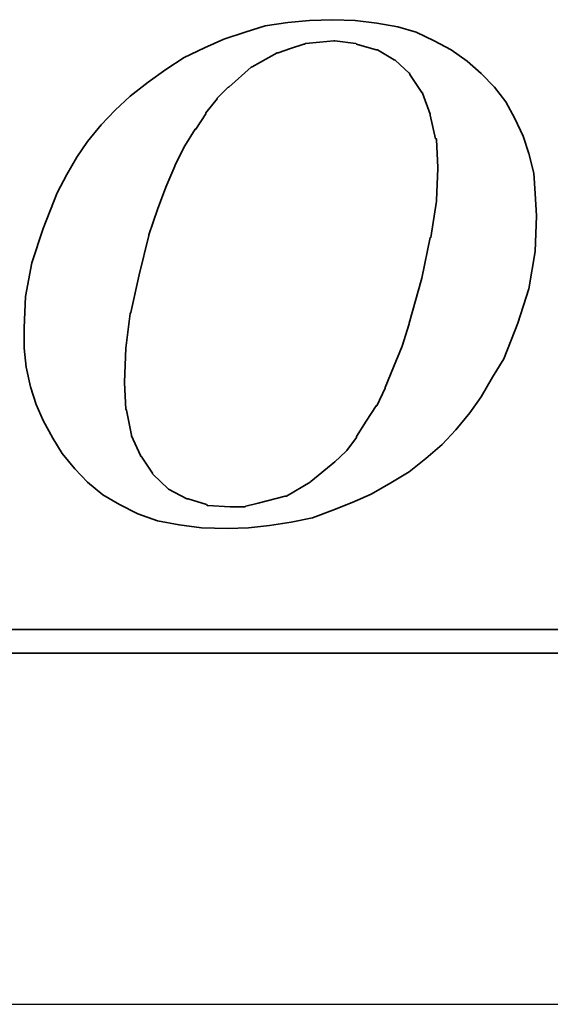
# Model space of a CAD drawing. Extents: x 3 to 2519, y -456 to 604.
# Tile 38 of 45: x 341.59 to 349.64, y 232.92 to 247.87. Entities that reach past the tile are written whole.
import ezdxf

# ---------------------------------------------------------------- set-up
doc = ezdxf.new("R2010")
doc.units = 0
doc.header["$MEASUREMENT"] = 0
doc.layers.add('DIM', color=4, linetype='CONTINUOUS')
doc.layers.add('layer 1', color=7, linetype='CONTINUOUS')

# ---------------------------------------------------------------- blocks, each defined once
blk = doc.blocks.new('TBI MOTION logo(完整正式版)')
at = {"layer": 'layer 1', "color": 22, "lineweight": 35}
for points, knots in [([(35.79625, -6.98375), (35.79625, -6.98375), (36.23125, -7.43875), (36.23125, -7.43875), (36.23125, -7.43875), (36.23125, -7.43875), (36.75625, -7.87125), (36.75625, -7.87125), (36.75625, -7.87125), (36.75625, -7.87125), (37.33125, -8.20375), (37.33125, -8.20375), (37.33125, -8.20375), (37.33125, -8.20375), (37.95625, -8.51875), (37.95625, -8.51875), (37.95625, -8.51875), (37.95625, -8.51875), (38.62625, -8.75875), (38.62625, -8.75875), (38.62625, -8.75875), (38.62625, -8.75875), (39.37125, -8.90375), (39.37125, -8.90375), (39.37125, -8.90375), (39.37125, -8.90375), (40.14125, -8.99875), (40.14125, -8.99875), (40.14125, -8.99875), (40.14125, -8.99875), (41.02625, -9.02375), (41.02625, -9.02375), (41.02625, -9.02375), (41.02625, -9.02375), (41.74625, -8.99875), (41.74625, -8.99875), (41.74625, -8.99875), (41.74625, -8.99875), (42.46625, -8.92375), (42.46625, -8.92375), (42.46625, -8.92375), (42.46625, -8.92375), (43.21125, -8.80625), (43.21125, -8.80625), (43.21125, -8.80625), (43.21125, -8.80625), (43.93125, -8.66375), (43.93125, -8.66375), (43.93125, -8.66375), (43.93125, -8.66375), (44.62625, -8.39875), (44.62625, -8.39875), (44.62625, -8.39875), (44.62625, -8.39875), (45.29625, -8.13375), (45.29625, -8.13375), (45.29625, -8.13375), (45.29625, -8.13375), (45.94625, -7.84375), (45.94625, -7.84375), (45.94625, -7.84375), (45.94625, -7.84375), (46.61625, -7.46375), (46.61625, -7.46375), (46.61625, -7.46375), (46.61625, -7.46375), (47.24125, -7.07875), (47.24125, -7.07875), (47.24125, -7.07875), (47.24125, -7.07875), (47.81625, -6.62375), (47.81625, -6.62375), (47.81625, -6.62375), (47.81625, -6.62375), (48.36875, -6.14375), (48.36875, -6.14375), (48.36875, -6.14375), (48.36875, -6.14375), (48.84625, -5.64125), (48.84625, -5.64125), (48.84625, -5.64125), (48.84625, -5.64125), (49.32625, -5.06375), (49.32625, -5.06375), (49.32625, -5.06375), (49.32625, -5.06375), (49.71125, -4.51374), (49.71125, -4.51374), (49.71125, -4.51374), (49.71125, -4.51374), (50.09625, -3.83874), (50.09625, -3.83874), (50.09625, -3.83874), (50.09625, -3.83874), (50.48125, -3.21374), (50.48125, -3.21374), (50.48125, -3.21374), (50.48125, -3.21374), (50.96125, -1.99125), (50.96125, -1.99125), (50.96125, -1.99125), (50.96125, -1.99125), (51.34375, -0.81875), (51.34375, -0.81875), (51.34375, -0.81875), (51.34375, -0.81875), (51.56125, 0.45624), (51.56125, 0.45624), (51.56125, 0.45624), (51.56125, 0.45624), (51.60625, 1.67624), (51.60625, 1.67624), (51.60625, 1.67624), (51.60625, 1.67624), (51.56125, 2.44625), (51.56125, 2.44625), (51.56125, 2.44625), (51.56125, 2.44625), (51.51125, 3.14125), (51.51125, 3.14125), (51.51125, 3.14125), (51.51125, 3.14125), (51.34375, 3.81125), (51.34375, 3.81125), (51.34375, 3.81125), (51.34375, 3.81125), (51.15125, 4.41125), (51.15125, 4.41125), (51.15125, 4.41125), (51.15125, 4.41125), (50.86125, 5.01125), (50.86125, 5.01125), (50.86125, 5.01125), (50.86125, 5.01125), (50.55125, 5.58875), (50.55125, 5.58875), (50.55125, 5.58875), (50.55125, 5.58875), (50.16625, 6.09125), (50.16625, 6.09125), (50.16625, 6.09125), (50.16625, 6.09125), (49.71125, 6.54875), (49.71125, 6.54875), (49.71125, 6.54875), (49.71125, 6.54875), (49.23125, 6.98125), (49.23125, 6.98125), (49.23125, 6.98125), (49.23125, 6.98125), (48.67875, 7.36625), (48.67875, 7.36625), (48.67875, 7.36625), (48.67875, 7.36625), (48.10375, 7.67625), (48.10375, 7.67625), (48.10375, 7.67625), (48.10375, 7.67625), (47.48125, 7.96375), (47.48125, 7.96375), (47.48125, 7.96375), (47.48125, 7.96375), (46.85625, 8.15625), (46.85625, 8.15625), (46.85625, 8.15625), (46.85625, 8.15625), (46.13625, 8.27624), (46.13625, 8.27624), (46.13625, 8.27624), (46.13625, 8.27624), (45.39125, 8.37125), (45.39125, 8.37125), (45.39125, 8.37125), (45.39125, 8.37125), (44.62625, 8.39624), (44.62625, 8.39624), (44.62625, 8.39624), (44.62625, 8.39624), (43.83625, 8.37125), (43.83625, 8.37125), (43.83625, 8.37125), (43.83625, 8.37125), (43.09125, 8.30125), (43.09125, 8.30125), (43.09125, 8.30125), (43.09125, 8.30125), (42.32125, 8.18125), (42.32125, 8.18125), (42.32125, 8.18125), (42.32125, 8.18125), (41.62875, 7.96375), (41.62875, 7.96375), (41.62875, 7.96375), (41.62875, 7.96375), (40.90625, 7.72625), (40.90625, 7.72625), (40.90625, 7.72625), (40.90625, 7.72625), (40.23624, 7.43625), (40.23624, 7.43625), (40.23624, 7.43625), (40.23624, 7.43625), (39.54124, 7.10125), (39.54124, 7.10125), (39.54124, 7.10125), (39.54124, 7.10125), (38.91625, 6.69125), (38.91625, 6.69125), (38.91625, 6.69125), (38.91625, 6.69125), (38.31625, 6.26125), (38.31625, 6.26125), (38.31625, 6.26125), (38.31625, 6.26125), (37.69125, 5.78125), (37.69125, 5.78125), (37.69125, 5.78125), (37.69125, 5.78125), (37.18625, 5.30125), (37.18625, 5.30125), (37.18625, 5.30125), (37.18625, 5.30125), (36.70625, 4.79624), (36.70625, 4.79624), (36.70625, 4.79624), (36.70625, 4.79624), (36.23125, 4.22125), (36.23125, 4.22125), (36.23125, 4.22125), (36.23125, 4.22125), (35.87124, 3.69375), (35.87124, 3.69375), (35.87124, 3.69375), (35.87124, 3.69375), (35.53125, 3.09125), (35.53125, 3.09125), (35.53125, 3.09125), (35.53125, 3.09125), (35.19875, 2.47125), (35.19875, 2.47125), (35.19875, 2.47125), (35.19875, 2.47125), (34.71625, 1.24625), (34.71625, 1.24625), (34.71625, 1.24625), (34.71625, 1.24625), (34.33125, 0.06874), (34.33125, 0.06874), (34.33125, 0.06874), (34.33125, 0.06874), (34.11625, -1.07875), (34.11625, -1.07875), (34.11625, -1.07875), (34.11625, -1.07875), (34.07125, -2.15875), (34.07125, -2.15875), (34.07125, -2.15875), (34.07125, -2.15875), (34.07125, -2.85375), (34.07125, -2.85375), (34.07125, -2.85375), (34.07125, -2.85375), (34.14125, -3.50375), (34.14125, -3.50375), (34.14125, -3.50375), (34.14125, -3.50375), (34.28625, -4.17375), (34.28625, -4.17375), (34.28625, -4.17375), (34.28625, -4.17375), (34.47625, -4.77624), (34.47625, -4.77624), (34.47625, -4.77624), (34.47625, -4.77624), (34.71625, -5.32625), (34.71625, -5.32625), (34.71625, -5.32625), (34.71625, -5.32625), (35.05375, -5.92875), (35.05375, -5.92875), (35.05375, -5.92875), (35.05375, -5.92875), (35.36375, -6.45375), (35.36375, -6.45375), (35.36375, -6.45375), (35.36375, -6.45375), (35.79625, -6.98375), (35.79625, -6.98375)], [0, 0, 0, 0, 0.01388889, 0.01388889, 0.01388889, 0.01388889, 0.02777778, 0.02777778, 0.02777778, 0.02777778, 0.04166667, 0.04166667, 0.04166667, 0.04166667, 0.05555556, 0.05555556, 0.05555556, 0.05555556, 0.06944444, 0.06944444, 0.06944444, 0.06944444, 0.08333333, 0.08333333, 0.08333333, 0.08333333, 0.09722222, 0.09722222, 0.09722222, 0.09722222, 0.11111111, 0.11111111, 0.11111111, 0.11111111, 0.125, 0.125, 0.125, 0.125, 0.13888889, 0.13888889, 0.13888889, 0.13888889, 0.15277778, 0.15277778, 0.15277778, 0.15277778, 0.16666667, 0.16666667, 0.16666667, 0.16666667, 0.18055556, 0.18055556, 0.18055556, 0.18055556, 0.19444444, 0.19444444, 0.19444444, 0.19444444, 0.20833333, 0.20833333, 0.20833333, 0.20833333, 0.22222222, 0.22222222, 0.22222222, 0.22222222, 0.23611111, 0.23611111, 0.23611111, 0.23611111, 0.25, 0.25, 0.25, 0.25, 0.26388889, 0.26388889, 0.26388889, 0.26388889, 0.27777778, 0.27777778, 0.27777778, 0.27777778, 0.29166667, 0.29166667, 0.29166667, 0.29166667, 0.30555556, 0.30555556, 0.30555556, 0.30555556, 0.31944444, 0.31944444, 0.31944444, 0.31944444, 0.33333333, 0.33333333, 0.33333333, 0.33333333, 0.34722222, 0.34722222, 0.34722222, 0.34722222, 0.36111111, 0.36111111, 0.36111111, 0.36111111, 0.375, 0.375, 0.375, 0.375, 0.38888889, 0.38888889, 0.38888889, 0.38888889, 0.40277778, 0.40277778, 0.40277778, 0.40277778, 0.41666667, 0.41666667, 0.41666667, 0.41666667, 0.43055556, 0.43055556, 0.43055556, 0.43055556, 0.44444444, 0.44444444, 0.44444444, 0.44444444, 0.45833333, 0.45833333, 0.45833333, 0.45833333, 0.47222222, 0.47222222, 0.47222222, 0.47222222, 0.48611111, 0.48611111, 0.48611111, 0.48611111, 0.5, 0.5, 0.5, 0.5, 0.51388889, 0.51388889, 0.51388889, 0.51388889, 0.52777778, 0.52777778, 0.52777778, 0.52777778, 0.54166667, 0.54166667, 0.54166667, 0.54166667, 0.55555556, 0.55555556, 0.55555556, 0.55555556, 0.56944444, 0.56944444, 0.56944444, 0.56944444, 0.58333333, 0.58333333, 0.58333333, 0.58333333, 0.59722222, 0.59722222, 0.59722222, 0.59722222, 0.61111111, 0.61111111, 0.61111111, 0.61111111, 0.625, 0.625, 0.625, 0.625, 0.63888889, 0.63888889, 0.63888889, 0.63888889, 0.65277778, 0.65277778, 0.65277778, 0.65277778, 0.66666667, 0.66666667, 0.66666667, 0.66666667, 0.68055556, 0.68055556, 0.68055556, 0.68055556, 0.69444444, 0.69444444, 0.69444444, 0.69444444, 0.70833333, 0.70833333, 0.70833333, 0.70833333, 0.72222222, 0.72222222, 0.72222222, 0.72222222, 0.73611111, 0.73611111, 0.73611111, 0.73611111, 0.75, 0.75, 0.75, 0.75, 0.76388889, 0.76388889, 0.76388889, 0.76388889, 0.77777778, 0.77777778, 0.77777778, 0.77777778, 0.79166667, 0.79166667, 0.79166667, 0.79166667, 0.80555556, 0.80555556, 0.80555556, 0.80555556, 0.81944444, 0.81944444, 0.81944444, 0.81944444, 0.83333333, 0.83333333, 0.83333333, 0.83333333, 0.84722222, 0.84722222, 0.84722222, 0.84722222, 0.86111111, 0.86111111, 0.86111111, 0.86111111, 0.875, 0.875, 0.875, 0.875, 0.88888889, 0.88888889, 0.88888889, 0.88888889, 0.90277778, 0.90277778, 0.90277778, 0.90277778, 0.91666667, 0.91666667, 0.91666667, 0.91666667, 0.93055556, 0.93055556, 0.93055556, 0.93055556, 0.94444444, 0.94444444, 0.94444444, 0.94444444, 0.95833333, 0.95833333, 0.95833333, 0.95833333, 0.97222222, 0.97222222, 0.97222222, 0.97222222, 0.98611111, 0.98611111, 0.98611111, 0.98611111, 1, 1, 1, 1]), ([(38.33875, 1.03124), (38.33875, 1.03124), (38.62625, 1.89625), (38.62625, 1.89625), (38.62625, 1.89625), (38.62625, 1.89625), (38.91625, 2.66375), (38.91625, 2.66375), (38.91625, 2.66375), (38.91625, 2.66375), (39.22625, 3.38125), (39.22625, 3.38125), (39.22625, 3.38125), (39.22625, 3.38125), (39.22625, 3.40624), (39.22625, 3.40624), (39.22625, 3.40624), (39.22625, 3.40624), (39.56124, 4.07624), (39.56124, 4.07624), (39.56124, 4.07624), (39.56124, 4.07624), (39.92125, 4.65125), (39.92125, 4.65125), (39.92125, 4.65125), (39.92125, 4.65125), (39.94625, 4.65125), (39.94625, 4.65125), (39.94625, 4.65125), (39.94625, 4.65125), (40.28125, 5.17875), (40.28125, 5.17875), (40.28125, 5.17875), (40.28125, 5.17875), (40.28125, 5.20375), (40.28125, 5.20375), (40.28125, 5.20375), (40.28125, 5.20375), (40.66875, 5.68625), (40.66875, 5.68625), (40.66875, 5.68625), (40.66875, 5.68625), (40.66875, 5.70625), (40.66875, 5.70625), (40.66875, 5.70625), (40.66875, 5.70625), (41.05124, 6.09125), (41.05124, 6.09125), (41.05124, 6.09125), (41.05124, 6.09125), (41.07625, 6.09125), (41.07625, 6.09125), (41.07625, 6.09125), (41.07625, 6.09125), (41.84125, 6.76625), (41.84125, 6.76625), (41.84125, 6.76625), (41.84125, 6.76625), (41.86625, 6.78625), (41.86625, 6.78625), (41.86625, 6.78625), (41.86625, 6.78625), (42.73125, 7.26624), (42.73125, 7.26624), (42.73125, 7.26624), (42.73125, 7.26624), (42.75625, 7.26624), (42.75625, 7.26624), (42.75625, 7.26624), (42.75625, 7.26624), (43.18625, 7.41125), (43.18625, 7.41125), (43.18625, 7.41125), (43.18625, 7.41125), (43.64125, 7.55625), (43.64125, 7.55625), (43.64125, 7.55625), (43.64125, 7.55625), (43.66625, 7.55625), (43.66625, 7.55625), (43.66625, 7.55625), (43.66625, 7.55625), (43.69125, 7.58124), (43.69125, 7.58124), (43.69125, 7.58124), (43.69125, 7.58124), (44.19125, 7.62625), (44.19125, 7.62625), (44.19125, 7.62625), (44.19125, 7.62625), (44.67125, 7.67625), (44.67125, 7.67625), (44.67125, 7.67625), (44.67125, 7.67625), (44.69625, 7.67625), (44.69625, 7.67625), (44.69625, 7.67625), (44.69625, 7.67625), (45.41875, 7.58124), (45.41875, 7.58124), (45.41875, 7.58124), (45.41875, 7.58124), (45.44125, 7.55625), (45.44125, 7.55625), (45.44125, 7.55625), (45.44125, 7.55625), (46.11125, 7.36625), (46.11125, 7.36625), (46.11125, 7.36625), (46.11125, 7.36625), (46.13625, 7.36625), (46.13625, 7.36625), (46.13625, 7.36625), (46.13625, 7.36625), (46.15875, 7.36625), (46.15875, 7.36625), (46.15875, 7.36625), (46.15875, 7.36625), (46.73625, 7.02624), (46.73625, 7.02624), (46.73625, 7.02624), (46.73625, 7.02624), (46.76125, 7.00624), (46.76125, 7.00624), (46.76125, 7.00624), (46.76125, 7.00624), (47.24125, 6.57124), (47.24125, 6.57124), (47.24125, 6.57124), (47.24125, 6.57124), (47.26625, 6.54875), (47.26625, 6.54875), (47.26625, 6.54875), (47.26625, 6.54875), (47.26625, 6.52375), (47.26625, 6.52375), (47.26625, 6.52375), (47.26625, 6.52375), (47.67375, 5.89875), (47.67375, 5.89875), (47.67375, 5.89875), (47.67375, 5.89875), (47.69625, 5.89875), (47.69625, 5.89875), (47.69625, 5.89875), (47.69625, 5.89875), (47.69625, 5.87625), (47.69625, 5.87625), (47.69625, 5.87625), (47.69625, 5.87625), (47.96125, 5.15625), (47.96125, 5.15625), (47.96125, 5.15625), (47.96125, 5.15625), (47.96125, 5.13125), (47.96125, 5.13125), (47.96125, 5.13125), (47.96125, 5.13125), (48.15125, 4.31875), (48.15125, 4.31875), (48.15125, 4.31875), (48.15125, 4.31875), (48.17625, 4.31875), (48.17625, 4.31875), (48.17625, 4.31875), (48.17625, 4.31875), (48.17625, 4.29125), (48.17625, 4.29125), (48.17625, 4.29125), (48.17625, 4.29125), (48.22625, 3.33125), (48.22625, 3.33125), (48.22625, 3.33125), (48.22625, 3.33125), (48.22625, 3.30875), (48.22625, 3.30875), (48.22625, 3.30875), (48.22625, 3.30875), (48.17625, 2.20624), (48.17625, 2.20624), (48.17625, 2.20624), (48.17625, 2.20624), (48.17625, 2.18124), (48.17625, 2.18124), (48.17625, 2.18124), (48.17625, 2.18124), (47.98375, 0.93624), (47.98375, 0.93624), (47.98375, 0.93624), (47.98375, 0.93624), (47.96125, 0.93624), (47.96125, 0.93624), (47.96125, 0.93624), (47.96125, 0.93624), (47.67375, -0.45874), (47.67375, -0.45874), (47.67375, -0.45874), (47.67375, -0.45874), (47.24125, -1.99125), (47.24125, -1.99125), (47.24125, -1.99125), (47.24125, -1.99125), (47.24125, -2.01874), (47.24125, -2.01874), (47.24125, -2.01874), (47.24125, -2.01874), (47.00125, -2.78375), (47.00125, -2.78375), (47.00125, -2.78375), (47.00125, -2.78375), (46.71125, -3.50375), (46.71125, -3.50375), (46.71125, -3.50375), (46.71125, -3.50375), (46.42625, -4.19875), (46.42625, -4.19875), (46.42625, -4.19875), (46.42625, -4.19875), (46.42625, -4.22375), (46.42625, -4.22375), (46.42625, -4.22375), (46.42625, -4.22375), (46.13625, -4.82374), (46.13625, -4.82374), (46.13625, -4.82374), (46.13625, -4.82374), (46.11125, -4.82374), (46.11125, -4.82374), (46.11125, -4.82374), (46.11125, -4.82374), (45.77625, -5.35125), (45.77625, -5.35125), (45.77625, -5.35125), (45.77625, -5.35125), (45.44125, -5.87875), (45.44125, -5.87875), (45.44125, -5.87875), (45.44125, -5.87875), (45.44125, -5.90375), (45.44125, -5.90375), (45.44125, -5.90375), (45.44125, -5.90375), (45.10625, -6.35875), (45.10625, -6.35875), (45.10625, -6.35875), (45.10625, -6.35875), (45.08125, -6.38375), (45.08125, -6.38375), (45.08125, -6.38375), (45.08125, -6.38375), (44.69625, -6.74375), (44.69625, -6.74375), (44.69625, -6.74375), (44.69625, -6.74375), (43.88375, -7.41625), (43.88375, -7.41625), (43.88375, -7.41625), (43.88375, -7.41625), (43.85625, -7.43875), (43.85625, -7.43875), (43.85625, -7.43875), (43.85625, -7.43875), (43.04125, -7.91875), (43.04125, -7.91875), (43.04125, -7.91875), (43.04125, -7.91875), (43.01625, -7.91875), (43.01625, -7.91875), (43.01625, -7.91875), (43.01625, -7.91875), (42.99625, -7.91875), (42.99625, -7.91875), (42.99625, -7.91875), (42.99625, -7.91875), (42.08125, -8.15875), (42.08125, -8.15875), (42.08125, -8.15875), (42.08125, -8.15875), (41.65125, -8.25625), (41.65125, -8.25625), (41.65125, -8.25625), (41.65125, -8.25625), (41.62875, -8.27875), (41.62875, -8.27875), (41.62875, -8.27875), (41.62875, -8.27875), (41.60125, -8.27875), (41.60125, -8.27875), (41.60125, -8.27875), (41.60125, -8.27875), (41.12125, -8.27875), (41.12125, -8.27875), (41.12125, -8.27875), (41.12125, -8.27875), (40.35624, -8.23125), (40.35624, -8.23125), (40.35624, -8.23125), (40.35624, -8.23125), (40.33125, -8.23125), (40.33125, -8.23125), (40.33125, -8.23125), (40.33125, -8.23125), (40.30625, -8.20375), (40.30625, -8.20375), (40.30625, -8.20375), (40.30625, -8.20375), (39.68375, -8.01375), (39.68375, -8.01375), (39.68375, -8.01375), (39.68375, -8.01375), (39.66124, -8.01375), (39.66124, -8.01375), (39.66124, -8.01375), (39.66124, -8.01375), (39.63625, -8.01375), (39.63625, -8.01375), (39.63625, -8.01375), (39.63625, -8.01375), (39.01125, -7.67875), (39.01125, -7.67875), (39.01125, -7.67875), (39.01125, -7.67875), (38.98875, -7.65375), (38.98875, -7.65375), (38.98875, -7.65375), (38.98875, -7.65375), (38.48625, -7.17375), (38.48625, -7.17375), (38.48625, -7.17375), (38.48625, -7.17375), (38.45875, -7.14875), (38.45875, -7.14875), (38.45875, -7.14875), (38.45875, -7.14875), (38.45875, -7.12875), (38.45875, -7.12875), (38.45875, -7.12875), (38.45875, -7.12875), (38.07625, -6.54875), (38.07625, -6.54875), (38.07625, -6.54875), (38.07625, -6.54875), (38.05125, -6.54875), (38.05125, -6.54875), (38.05125, -6.54875), (38.05125, -6.54875), (38.05125, -6.52875), (38.05125, -6.52875), (38.05125, -6.52875), (38.05125, -6.52875), (37.74125, -5.85375), (37.74125, -5.85375), (37.74125, -5.85375), (37.74125, -5.85375), (37.74125, -5.82875), (37.74125, -5.82875), (37.74125, -5.82875), (37.74125, -5.82875), (37.57375, -4.96875), (37.57375, -4.96875), (37.57375, -4.96875), (37.57375, -4.96875), (37.54625, -4.94375), (37.54625, -4.94375), (37.54625, -4.94375), (37.54625, -4.94375), (37.50125, -4.03375), (37.50125, -4.03375), (37.50125, -4.03375), (37.50125, -4.03375), (37.50125, -4.00875), (37.50125, -4.00875), (37.50125, -4.00875), (37.50125, -4.00875), (37.54625, -2.85375), (37.54625, -2.85375), (37.54625, -2.85375), (37.54625, -2.85375), (37.69125, -1.65875), (37.69125, -1.65875), (37.69125, -1.65875), (37.69125, -1.65875), (37.71624, -1.63375), (37.71624, -1.63375), (37.71624, -1.63375), (37.71624, -1.63375), (38.00375, -0.33875), (38.00375, -0.33875), (38.00375, -0.33875), (38.00375, -0.33875), (38.33875, 1.00624), (38.33875, 1.00624), (38.33875, 1.00624), (38.33875, 1.00624), (38.33875, 1.03124), (38.33875, 1.03124)], [0, 0, 0, 0, 0.01010101, 0.01010101, 0.01010101, 0.01010101, 0.02020202, 0.02020202, 0.02020202, 0.02020202, 0.03030303, 0.03030303, 0.03030303, 0.03030303, 0.04040404, 0.04040404, 0.04040404, 0.04040404, 0.05050505, 0.05050505, 0.05050505, 0.05050505, 0.06060606, 0.06060606, 0.06060606, 0.06060606, 0.07070707, 0.07070707, 0.07070707, 0.07070707, 0.08080808, 0.08080808, 0.08080808, 0.08080808, 0.09090909, 0.09090909, 0.09090909, 0.09090909, 0.1010101, 0.1010101, 0.1010101, 0.1010101, 0.11111111, 0.11111111, 0.11111111, 0.11111111, 0.12121212, 0.12121212, 0.12121212, 0.12121212, 0.13131313, 0.13131313, 0.13131313, 0.13131313, 0.14141414, 0.14141414, 0.14141414, 0.14141414, 0.15151515, 0.15151515, 0.15151515, 0.15151515, 0.16161616, 0.16161616, 0.16161616, 0.16161616, 0.17171717, 0.17171717, 0.17171717, 0.17171717, 0.18181818, 0.18181818, 0.18181818, 0.18181818, 0.19191919, 0.19191919, 0.19191919, 0.19191919, 0.2020202, 0.2020202, 0.2020202, 0.2020202, 0.21212121, 0.21212121, 0.21212121, 0.21212121, 0.22222222, 0.22222222, 0.22222222, 0.22222222, 0.23232323, 0.23232323, 0.23232323, 0.23232323, 0.24242424, 0.24242424, 0.24242424, 0.24242424, 0.25252525, 0.25252525, 0.25252525, 0.25252525, 0.26262626, 0.26262626, 0.26262626, 0.26262626, 0.27272727, 0.27272727, 0.27272727, 0.27272727, 0.28282828, 0.28282828, 0.28282828, 0.28282828, 0.29292929, 0.29292929, 0.29292929, 0.29292929, 0.3030303, 0.3030303, 0.3030303, 0.3030303, 0.31313131, 0.31313131, 0.31313131, 0.31313131, 0.32323232, 0.32323232, 0.32323232, 0.32323232, 0.33333333, 0.33333333, 0.33333333, 0.33333333, 0.34343434, 0.34343434, 0.34343434, 0.34343434, 0.35353535, 0.35353535, 0.35353535, 0.35353535, 0.36363636, 0.36363636, 0.36363636, 0.36363636, 0.37373737, 0.37373737, 0.37373737, 0.37373737, 0.38383838, 0.38383838, 0.38383838, 0.38383838, 0.39393939, 0.39393939, 0.39393939, 0.39393939, 0.4040404, 0.4040404, 0.4040404, 0.4040404, 0.41414141, 0.41414141, 0.41414141, 0.41414141, 0.42424242, 0.42424242, 0.42424242, 0.42424242, 0.43434343, 0.43434343, 0.43434343, 0.43434343, 0.44444444, 0.44444444, 0.44444444, 0.44444444, 0.45454545, 0.45454545, 0.45454545, 0.45454545, 0.46464646, 0.46464646, 0.46464646, 0.46464646, 0.47474747, 0.47474747, 0.47474747, 0.47474747, 0.48484848, 0.48484848, 0.48484848, 0.48484848, 0.49494949, 0.49494949, 0.49494949, 0.49494949, 0.50505051, 0.50505051, 0.50505051, 0.50505051, 0.51515152, 0.51515152, 0.51515152, 0.51515152, 0.52525253, 0.52525253, 0.52525253, 0.52525253, 0.53535354, 0.53535354, 0.53535354, 0.53535354, 0.54545455, 0.54545455, 0.54545455, 0.54545455, 0.55555556, 0.55555556, 0.55555556, 0.55555556, 0.56565657, 0.56565657, 0.56565657, 0.56565657, 0.57575758, 0.57575758, 0.57575758, 0.57575758, 0.58585859, 0.58585859, 0.58585859, 0.58585859, 0.5959596, 0.5959596, 0.5959596, 0.5959596, 0.60606061, 0.60606061, 0.60606061, 0.60606061, 0.61616162, 0.61616162, 0.61616162, 0.61616162, 0.62626263, 0.62626263, 0.62626263, 0.62626263, 0.63636364, 0.63636364, 0.63636364, 0.63636364, 0.64646465, 0.64646465, 0.64646465, 0.64646465, 0.65656566, 0.65656566, 0.65656566, 0.65656566, 0.66666667, 0.66666667, 0.66666667, 0.66666667, 0.67676768, 0.67676768, 0.67676768, 0.67676768, 0.68686869, 0.68686869, 0.68686869, 0.68686869, 0.6969697, 0.6969697, 0.6969697, 0.6969697, 0.70707071, 0.70707071, 0.70707071, 0.70707071, 0.71717172, 0.71717172, 0.71717172, 0.71717172, 0.72727273, 0.72727273, 0.72727273, 0.72727273, 0.73737374, 0.73737374, 0.73737374, 0.73737374, 0.74747475, 0.74747475, 0.74747475, 0.74747475, 0.75757576, 0.75757576, 0.75757576, 0.75757576, 0.76767677, 0.76767677, 0.76767677, 0.76767677, 0.77777778, 0.77777778, 0.77777778, 0.77777778, 0.78787879, 0.78787879, 0.78787879, 0.78787879, 0.7979798, 0.7979798, 0.7979798, 0.7979798, 0.80808081, 0.80808081, 0.80808081, 0.80808081, 0.81818182, 0.81818182, 0.81818182, 0.81818182, 0.82828283, 0.82828283, 0.82828283, 0.82828283, 0.83838384, 0.83838384, 0.83838384, 0.83838384, 0.84848485, 0.84848485, 0.84848485, 0.84848485, 0.85858586, 0.85858586, 0.85858586, 0.85858586, 0.86868687, 0.86868687, 0.86868687, 0.86868687, 0.87878788, 0.87878788, 0.87878788, 0.87878788, 0.88888889, 0.88888889, 0.88888889, 0.88888889, 0.8989899, 0.8989899, 0.8989899, 0.8989899, 0.90909091, 0.90909091, 0.90909091, 0.90909091, 0.91919192, 0.91919192, 0.91919192, 0.91919192, 0.92929293, 0.92929293, 0.92929293, 0.92929293, 0.93939394, 0.93939394, 0.93939394, 0.93939394, 0.94949495, 0.94949495, 0.94949495, 0.94949495, 0.95959596, 0.95959596, 0.95959596, 0.95959596, 0.96969697, 0.96969697, 0.96969697, 0.96969697, 0.97979798, 0.97979798, 0.97979798, 0.97979798, 0.98989899, 0.98989899, 0.98989899, 0.98989899, 1, 1, 1, 1]), ([(75.90875, -9.47875), (75.90875, -9.47875), (75.90875, -12.28625), (75.90875, -12.28625), (75.90875, -12.28625), (75.90875, -12.28625), (75.90875, -12.47875), (75.90875, -12.47875), (75.90875, -12.47875), (75.90875, -12.47875), (75.71625, -12.47875), (75.71625, -12.47875), (75.71625, -12.47875), (75.71625, -12.47875), (-88.32875, -12.47875), (-88.32875, -12.47875), (-88.32875, -12.47875), (-88.32875, -12.47875), (-88.32875, -13.29375), (-88.32875, -13.29375), (-88.32875, -13.29375), (-88.32875, -13.29375), (82.89125, -13.29375), (82.89125, -13.29375), (82.89125, -13.29375), (82.89125, -13.29375), (75.90875, -9.47875), (75.90875, -9.47875)], [0, 0, 0, 0, 0.14285714, 0.14285714, 0.14285714, 0.14285714, 0.28571429, 0.28571429, 0.28571429, 0.28571429, 0.42857143, 0.42857143, 0.42857143, 0.42857143, 0.57142857, 0.57142857, 0.57142857, 0.57142857, 0.71428571, 0.71428571, 0.71428571, 0.71428571, 0.85714286, 0.85714286, 0.85714286, 0.85714286, 1, 1, 1, 1])]:
    blk.add_open_spline(points, degree=3, knots=knots, dxfattribs=at)

msp = doc.modelspace()

# ---------------------------------------------------------------- linework, layer by layer
at = {"layer": 'DIM', "color": 7}
msp.add_line((228.352, 232.923), (528.352, 232.923), dxfattribs=at)

# ---------------------------------------------------------------- block references
at = {"layer": 'DIM', "color": 7, "xscale": 0.4434186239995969, "yscale": 0.4434186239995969, "zscale": 0.4434186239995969}
msp.add_blockref('TBI MOTION logo(完整正式版)', (326.551, 244.148), dxfattribs=at)

doc.saveas('drawing.dxf')
